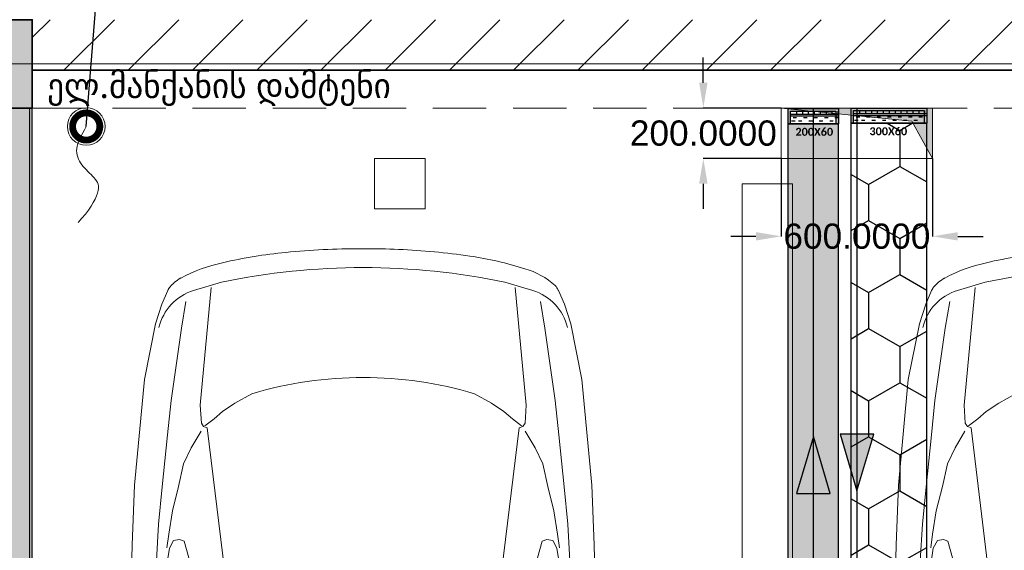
# Model space of a CAD drawing. Header units: inches. Extents: x -101229 to 34922, y -9538 to 27777.
# Tile 33 of 53: x -4106 to -204, y 9694 to 11797. Entities that reach past the tile are written whole.
import ezdxf
from ezdxf import colors
from ezdxf.entities.mleader import LeaderData, LeaderLine
from ezdxf.enums import TextEntityAlignment as Align
from ezdxf.math import Vec2, Vec3

# ---------------------------------------------------------------- set-up
doc = ezdxf.new("R2010")
doc.units = ezdxf.units.IN
doc.header["$MEASUREMENT"] = 0
doc.linetypes.add('Dot & Dashed', pattern=[670.277762, 317.5, -176.388889, 0, -176.388874])
doc.linetypes.add('Hidden', pattern=[317.5, 211.666667, -105.833333])
for name, color, linetype in [('- მაგისრრალური ხაზები', 7, 'Continuous'), ('- საკაბელო არხები', 5, 'Continuous'), ('- საშტეფცელო როზეტები', 7, 'Continuous'), ('A-WALL-H', 7, 'Continuous'), ('New_Structural - Bearing', 7, 'Continuous'), ('Structural - Bearing', 7, 'Continuous'), ('Structural - Grid', 7, 'Continuous')]:
    doc.layers.add(name, color=color, linetype=linetype)
for name, color, linetype, lineweight in [('2D Drafting - General_Pen_No__2', 8, 'Continuous', 15), ('New_2D Drafting - General_Pen_No__2', 8, 'Continuous', 15), ('New_Interior - Furniture _Pen_No__1', 7, 'Continuous', 13), ('Structural - Bearing_Pen_No__20', 1, 'Continuous', 0), ('Structural - Bearing_Pen_No__27', 7, 'Continuous', 35)]:
    doc.layers.add(name, color=color, linetype=linetype, lineweight=lineweight)
for name, color, linetype, lineweight, true_color in [('New_Structural - Bearing_Pen_No__5', 7, 'Continuous', 25, 0x40a5ff), ('New_Structural - Bearing_Pen_No__57', 7, 'Continuous', 25, 0xdcd214), ('Structural - Bearing_Pen_No__102', 7, 'Continuous', 13, 0xcccccc), ('Structural - Bearing_Pen_No__161', 7, 'Continuous', 13, 0x6a6a6a), ('Structural - Bearing_Pen_No__28', 7, 'Continuous', 35, 0xa80f02), ('Structural - Bearing_Pen_No__81', 7, 'Continuous', 20, 0x6a6a6a), ('Structural - Grid_Pen_No__81', 7, 'Continuous', 20, 0x6a6a6a)]:
    doc.layers.add(name, color=color, linetype=linetype, lineweight=lineweight, true_color=true_color)
doc.styles.add('CT', font='ARIALN.TTF', dxfattribs={"height": 200})
doc.styles.add('GENERATED_STYLE_3', font='txt')
doc.styles.get("Standard").update_dxf_attribs({"font": 'arial.ttf'})
doc.dimstyles.get("Standard").update_dxf_attribs({"dimtxt": 0.18, "dimasz": 0.18, "dimexe": 0.18, "dimexo": 0.0625, "dimgap": 0.09, "dimtad": 0, "dimtih": 1, "dimtoh": 1, "dimdec": 4, "dimzin": 0, "dimdsep": 46, "dimtxsty": 'Standard', "dimcen": 0.09, "dimadec": 0, "dimazin": 0, "dimtfac": 1, "dimtdec": 4, "dimtofl": 0, "dimtmove": 0, "dimatfit": 3, "dimfxl": 1, "dimtolj": 1, "dimtzin": 0, "dimarcsym": 0})

# ---------------------------------------------------------------- blocks, each defined once
blk = doc.blocks.new('Wall_2', base_point=(-46833.8, 32838))
at = {"layer": 'Structural - Bearing', "linetype": 'Continuous', "lineweight": 0, "true_color": 0x000000}
h = blk.add_hatch(dxfattribs=at)
h.set_pattern_fill('MASONRY_BLOCK', color=18, style=0, pattern_type=2)
h.set_pattern_definition([(45, (0, 0), (-127.2792, 127.2792), [])])
h.paths.add_polyline_path([(-34833.8, 32838), (-34833.8, 32638), (-29268.7, 32638), (-29183.8, 32838)])
at = {"layer": 'Structural - Bearing_Pen_No__27', "color": 7, "linetype": 'Continuous', "lineweight": 35, "flags": 128}
blk.add_lwpolyline([(-34833.8, 32638), (-29183.8, 32638)], dxfattribs=at)
blk = doc.blocks.new('Wall_48', base_point=(-34883.8, 26488))
at = {"layer": 'New_Structural - Bearing_Pen_No__57', "linetype": 'Continuous', "lineweight": 25, "true_color": 0xdcd214}
blk.add_hatch(color=52, dxfattribs=at).paths.add_polyline_path([(-34923.8, 26838), (-34843.8, 26838), (-34843.8, 32488), (-34923.8, 32488)])
at = {"layer": 'New_Structural - Bearing_Pen_No__5', "color": 161, "linetype": 'Continuous', "lineweight": 25, "true_color": 0x40a5ff}
for p, q in [((-34923.8, 32488), (-34923.8, 26838)), ((-34843.8, 26838), (-34843.8, 32488))]:
    blk.add_line(p, q, dxfattribs=at)
at = {"layer": 'New_Structural - Bearing_Pen_No__5', "color": 161, "linetype": 'Continuous', "lineweight": 25, "true_color": 0x40a5ff, "flags": 128}
for points in [[(-34933.8, 32488), (-34933.8, 26888)], [(-34833.8, 26838), (-34833.8, 32488)], [(-34933.8, 26878), (-34933.8, 26838)]]:
    blk.add_lwpolyline(points, dxfattribs=at)
blk = doc.blocks.new('Column_12', base_point=(-35008.8, 32663))
at = {"layer": 'Structural - Bearing_Pen_No__161', "linetype": 'Continuous', "lineweight": 0, "true_color": 0x6a6a6a}
blk.add_hatch(color=251, dxfattribs=at).paths.add_polyline_path([(-34833.8, 32488), (-34833.8, 32838), (-35183.8, 32838), (-35183.8, 32488)])
at = {"layer": 'Structural - Bearing_Pen_No__20', "color": 1, "linetype": 'Continuous', "lineweight": 0}
for p, q in [((-35008.8, 32743), (-35008.8, 32918)), ((-35088.8, 32663), (-35263.8, 32663)), ((-34928.8, 32663), (-34753.8, 32663)), ((-35008.8, 32583), (-35008.8, 32408))]:
    blk.add_line(p, q, dxfattribs=at)
blk.add_point((-35008.8, 32663), dxfattribs=at)
at = {"layer": 'Structural - Bearing_Pen_No__28', "color": 14, "linetype": 'Continuous', "lineweight": 35, "true_color": 0xa80f02, "flags": 128}
blk.add_lwpolyline([(-34833.8, 32488), (-34833.8, 32838), (-35183.8, 32838), (-35183.8, 32488)], close=True, dxfattribs=at)
blk = doc.blocks.new('Standard grid marker')
at = {"layer": 'Structural - Grid_Pen_No__81', "color": 251, "linetype": 'Continuous', "lineweight": 20, "true_color": 0x6a6a6a}
blk.add_line((1000, 0), (51328.1, 0), dxfattribs=at)
at = {"layer": 'Structural - Grid_Pen_No__81', "color": 251, "lineweight": 20, "true_color": 0x6a6a6a, "style": 'GENERATED_STYLE_3'}
for tag, p in [('AC_MarkerText_1_0', (-100, -144)), ('AC_MarkerText_1_1', (52428.1, -144))]:
    blk.add_attdef(tag, text='', height=100, rotation=180, dxfattribs=at).set_placement(p, align=Align.TOP_CENTER)
blk = doc.blocks.new('Parking Place_3')
at = {"layer": 'New_Interior - Furniture _Pen_No__1', "color": 7, "linetype": 'Continuous', "lineweight": 13, "flags": 128}
for points in [[(1356.25, 4900), (1556.25, 4900), (1556.25, 5100), (1356.25, 5100)], [(2812.5, 0), (3012.5, 0), (3012.5, 5000), (2812.5, 5000)]]:
    blk.add_lwpolyline(points, close=True, dxfattribs=at)
blk = doc.blocks.new('Car Symbol 27')
at = {"layer": 'New_Interior - Furniture _Pen_No__1', "color": 7, "linetype": 'Continuous', "lineweight": 13}
for p, q in [((-1983.9, 1016.7), (-2004, 1016.7)), ((-2004, 1016.7), (-1988.6, 830.1)), ((-1964.9, 1014.4), (-1983.9, 1016.7)), ((-1944.8, 1004.3), (-1964.9, 1014.4)), ((-1919.1, 979.7), (-1944.8, 1004.3)), ((-1861.1, 895.8), (-1919.1, 979.7)), ((-3842.3, 905.7), (-4261.3, 866.7)), ((-3606.5, 915.3), (-3842.3, 905.7)), ((-3450, 918.4), (-3606.5, 915.3)), ((-2966.2, 916.5), (-3450, 918.4)), ((-2876.8, 920.8), (-2966.2, 916.5)), ((-2962.8, 904.3), (-2965.1, 886.4)), ((-2954.6, 917.1), (-2962.8, 904.3)), ((-2695.9, 920.8), (-2876.8, 920.8)), ((-2685.9, 914), (-2695.9, 920.8)), ((-1998.6, 917.2), (-2684.7, 914.1)), ((-2392, 914.8), (-2530.4, 914.8)), ((-1452.9, 917.2), (-1876.8, 917.1)), ((-1700.3, 867.6), (-1689.1, 897.8)), ((-1689.1, 897.8), (-1685.5, 917.1)), ((-1158.3, 913.1), (-1452.9, 917.2)), ((-4261.3, 866.7), (-4482.6, 822.9)), ((-2965.1, 886.4), (-2960.7, 860.7)), ((-2960.7, 860.7), (-2951.8, 839.5)), ((-1835.5, 843.2), (-1861.1, 895.8)), ((-1710.4, 846.4), (-1700.3, 867.6)), ((-4482.6, 822.9), (-4559.4, 797.3)), ((-3376.4, 827.9), (-3542.9, 819.2)), ((-3232.2, 831), (-3376.4, 827.9)), ((-3232.2, 831), (-2953.9, 842)), ((-2857.9, 843.8), (-2953.9, 842)), ((-2951.8, 839.5), (-2946.2, 819.4)), ((-2855.6, 820.2), (-2946.2, 819.4)), ((-2721.6, 843.6), (-2857.9, 843.8)), ((-2725.4, 821.1), (-2855.6, 820.2)), ((-2503.2, 817.7), (-2725.4, 821.1)), ((-2518.2, 846.6), (-2721.6, 843.6)), ((-2338.3, 846.3), (-2518.2, 846.6)), ((-2146.2, 848.2), (-2338.3, 846.3)), ((-1984.1, 850.2), (-2146.2, 848.2)), ((-1988.6, 830.1), (-1942.8, 821.1)), ((-1942.8, 821.1), (-1863.5, 809.8)), ((-1940.6, 820), (-1940.7, 790.9)), ((-1830, 826.5), (-1835.5, 843.2)), ((-1828.9, 806.4), (-1830, 826.5)), ((-1710.4, 846.4), (-1821, 848.8)), ((-1728.3, 817.4), (-1710.4, 846.4)), ((-4559.4, 797.3), (-4613.8, 774.1)), ((-3835.7, 796.2), (-4042.4, 775.3)), ((-3688.1, 810.5), (-3835.7, 796.2)), ((-3542.9, 819.2), (-3688.1, 810.5)), ((-3340.7, 798.8), (-3528.4, 777.9)), ((-3298.8, 802), (-3340.7, 798.8)), ((-3179.4, 807.8), (-3298.8, 802)), ((-3044.7, 815.7), (-3179.4, 807.8)), ((-2946.2, 819.4), (-3044.7, 815.7)), ((-2946.2, 819.4), (-3028.5, 593.2)), ((-2272.6, 811.5), (-2503.2, 817.7)), ((-2272.8, 623.8), (-1744, 800.6)), ((-2074.4, 801.2), (-2272.6, 811.5)), ((-1940.7, 790.9), (-2074.4, 801.2)), ((-1940.7, 790.9), (-1968.7, 741.8)), ((-1821, 782), (-1940.7, 790.9)), ((-1863.5, 809.8), (-1838.9, 810.8)), ((-1744, 800.6), (-1728.3, 817.4)), ((-1643.5, 767), (-1599.9, 784.8)), ((-1599.9, 784.8), (-1570.8, 798.1)), ((-1570.8, 798.1), (-1546.2, 800.3)), ((-1546.2, 800.3), (-1393.1, 802.3)), ((-1393.1, 802.3), (-1150.7, 794.1)), ((-1150.7, 794.1), (-888.1, 780.2)), ((-264.4, 779.9), (-366.4, 808.7)), ((-309.9, 792.7), (-273.7, 720)), ((-4178.7, 761), (-4464.9, 720.2)), ((-4042.4, 775.3), (-4178.7, 761)), ((-3740.8, 755.9), (-3836.9, 731.4)), ((-3649.1, 770.2), (-3740.8, 755.9)), ((-3594.3, 778), (-3649.1, 770.2)), ((-3623.4, 751.2), (-3627.8, 727.5)), ((-3593.2, 767.9), (-3623.4, 751.2)), ((-3528.4, 777.9), (-3593.2, 767.9)), ((-1665.9, 750.2), (-2265.1, 566.8)), ((-1631.2, 730.1), (-1665.9, 750.2)), ((-888.1, 780.2), (-734, 771.1)), ((-734, 771.1), (-558.6, 755.1)), ((-558.6, 755.1), (-356.4, 731.3)), ((-4464.9, 720.2), (-4571, 702.5)), ((-3927.4, 711.5), (-3991.2, 681.4)), ((-3836.9, 731.4), (-3927.4, 711.5)), ((-3627.8, 727.5), (-3621.3, 709.9)), ((-3621.3, 709.9), (-3352.1, 634.5)), ((-1593.7, 694.3), (-1631.2, 730.1)), ((-352.2, 699.1), (-558.9, 718)), ((-356.4, 731.3), (-275.9, 717.8)), ((-273.7, 720), (-247, 666.3)), ((-4647.2, 561.8), (-4614.1, 671.9)), ((-3991.2, 681.4), (-4057.1, 642.4)), ((-1548.7, 631.6), (-1593.7, 694.3)), ((-527.7, 412.9), (-590.8, 681.2)), ((-326.2, 678.2), (-276.9, 520.2)), ((-247, 666.3), (-219.2, 588.1)), ((-170.9, 688.4), (-107, 510.6)), ((-4159.9, 645.9), (-4625.9, 602)), ((-4088.4, 641.3), (-4159.9, 645.9)), ((-4077.3, 627.9), (-4105.3, 591.1)), ((-4075, 632.4), (-4088.4, 641.3)), ((-4070.6, 617.8), (-4075, 632.4)), ((-3352.1, 634.5), (-3247.1, 612)), ((-1519.8, 566.7), (-1548.7, 631.6)), ((-4105.3, 591.1), (-4134.4, 557.6)), ((-3398.1, 536.3), (-4070.6, 617.8)), ((-3247.1, 612), (-3122, 598.4)), ((-3122, 598.4), (-2990.8, 591.1)), ((-2990.8, 591.1), (-2812.5, 587.9)), ((-2812.5, 587.9), (-2677.3, 589.9)), ((-2677.3, 589.9), (-2533.2, 596.3)), ((-2533.2, 596.3), (-2404.7, 606.2)), ((-2404.7, 606.2), (-2324.2, 615)), ((-2324.2, 615), (-2272.8, 623.8)), ((-219.2, 588.1), (-200.3, 525.5)), ((-4134.4, 557.6), (-4168, 508.5)), ((-2445.7, 548.9), (-2714.5, 530.5)), ((-2265, 566.8), (-2445.7, 548.9)), ((-1496.4, 493), (-1519.8, 566.7)), ((-4168, 508.5), (-4205, 441.5)), ((-3328.4, 532.4), (-3398.1, 536.3)), ((-3178.7, 527.2), (-3328.4, 532.4)), ((-2919.6, 526), (-3178.7, 527.2)), ((-2714.5, 530.5), (-2919.6, 526)), ((-244, 373.6), (-276.9, 520.2)), ((-200.3, 525.5), (-181.4, 452.8)), ((-107, 510.6), (-80.3, 418)), ((-1478.7, 395.7), (-1496.4, 493)), ((-181.4, 452.8), (-170.3, 395.8)), ((-1426.2, 414.6), (-1463, 412.5)), ((-1374.8, 412.3), (-1426.2, 414.6)), ((-170.3, 395.8), (-146, 240.5)), ((-46.5, 267.1), (-80.3, 418)), ((-1440.4, 380.1), (-1463, 380.1)), ((-1386.8, 378.5), (-1440.4, 380.1)), ((-1360, 376.2), (-1386.8, 378.5)), ((-278.6, 337.5), (-487.9, 375.2)), ((-146, 240.5), (-131.5, 206.9)), ((-89.5, 222.8), (-146, 240.5)), ((-46.5, 267.1), (-35, 221.2)), ((-133.7, 204.7), (-77.9, 191.2)), ((-131.5, 206.9), (-124.9, 156.6)), ((-23.1, 195.6), (-89.5, 222.8)), ((-18.7, 194.4), (-35, 221.2)), ((-124.9, 156.6), (-118.3, 110.8)), ((-77.9, 191.2), (-36.6, 180)), ((-36.6, 180), (-18.7, 169.9)), ((-118.3, 110.8), (-115, 57.2)), ((-115, 57.2), (-112.5, 0)), ((-115, -57.2), (-112.5, 0)), ((-118.3, -110.8), (-115, -57.2)), ((-124.9, -156.6), (-118.3, -110.8)), ((-133.7, -204.7), (-77.9, -191.2)), ((-131.5, -206.9), (-124.9, -156.6)), ((-77.9, -191.2), (-36.6, -180)), ((-36.6, -180), (-18.7, -169.9)), ((-18.7, -194.4), (-35, -221.2)), ((-146, -240.5), (-131.5, -206.9)), ((-89.5, -222.8), (-146, -240.5)), ((-23.1, -195.6), (-89.5, -222.8)), ((-46.5, -267.1), (-35, -221.2)), ((-170.3, -395.8), (-146, -240.5)), ((-46.5, -267.1), (-80.3, -418)), ((-278.6, -337.5), (-487.9, -375.2)), ((-1440.4, -380.1), (-1463, -380.1)), ((-1386.8, -378.5), (-1440.4, -380.1)), ((-1360, -376.2), (-1386.8, -378.5)), ((-244, -373.6), (-276.9, -520.2)), ((-1478.7, -395.7), (-1496.4, -493)), ((-1426.2, -414.6), (-1463, -412.5)), ((-1374.8, -412.3), (-1426.2, -414.6)), ((-527.7, -412.9), (-590.8, -681.2)), ((-181.4, -452.8), (-170.3, -395.8)), ((-107, -510.6), (-80.3, -418)), ((-4168, -508.5), (-4205, -441.5)), ((-200.3, -525.5), (-181.4, -452.8)), ((-1496.4, -493), (-1519.8, -566.7)), ((-4134.4, -557.6), (-4168, -508.5)), ((-3398.1, -536.3), (-4070.6, -617.8)), ((-3328.4, -532.4), (-3398.1, -536.3)), ((-3178.7, -527.2), (-3328.4, -532.4)), ((-2919.6, -526), (-3178.7, -527.2)), ((-2714.5, -530.5), (-2919.6, -526)), ((-2445.7, -548.9), (-2714.5, -530.5)), ((-326.2, -678.2), (-276.9, -520.2)), ((-219.2, -588.1), (-200.3, -525.5)), ((-170.9, -688.4), (-107, -510.6)), ((-4647.2, -561.8), (-4614.1, -671.9)), ((-4105.3, -591.1), (-4134.4, -557.6)), ((-2265, -566.8), (-2445.7, -548.9)), ((-1665.9, -750.2), (-2265.1, -566.8)), ((-1519.8, -566.7), (-1548.7, -631.6)), ((-4159.9, -645.9), (-4625.9, -602)), ((-4077.3, -627.9), (-4105.3, -591.1)), ((-4070.6, -617.8), (-4075, -632.4)), ((-3352.1, -634.5), (-3247.1, -612)), ((-3247.1, -612), (-3122, -598.4)), ((-3122, -598.4), (-2990.8, -591.1)), ((-2946.2, -819.4), (-3028.5, -593.2)), ((-2990.8, -591.1), (-2812.5, -587.9)), ((-2812.5, -587.9), (-2677.3, -589.9)), ((-2677.3, -589.9), (-2533.2, -596.3)), ((-2533.2, -596.3), (-2404.7, -606.2)), ((-2404.7, -606.2), (-2324.2, -615)), ((-2324.2, -615), (-2272.8, -623.8)), ((-2272.8, -623.8), (-1744, -800.6)), ((-247, -666.3), (-219.2, -588.1)), ((-4088.4, -641.3), (-4159.9, -645.9)), ((-4075, -632.4), (-4088.4, -641.3)), ((-3991.2, -681.4), (-4057.1, -642.4)), ((-3621.3, -709.9), (-3352.1, -634.5)), ((-1548.7, -631.6), (-1593.7, -694.3)), ((-3927.4, -711.5), (-3991.2, -681.4)), ((-1593.7, -694.3), (-1631.2, -730.1)), ((-352.2, -699.1), (-558.9, -718)), ((-273.7, -720), (-247, -666.3)), ((-4464.9, -720.2), (-4571, -702.5)), ((-4178.7, -761), (-4464.9, -720.2)), ((-3836.9, -731.4), (-3927.4, -711.5)), ((-3740.8, -755.9), (-3836.9, -731.4)), ((-3627.8, -727.5), (-3621.3, -709.9)), ((-3623.4, -751.2), (-3627.8, -727.5)), ((-1631.2, -730.1), (-1665.9, -750.2)), ((-558.6, -755.1), (-356.4, -731.3)), ((-356.4, -731.3), (-275.9, -717.8)), ((-309.9, -792.7), (-273.7, -720)), ((-4559.4, -797.3), (-4613.8, -774.1)), ((-4042.4, -775.3), (-4178.7, -761)), ((-3835.7, -796.2), (-4042.4, -775.3)), ((-3649.1, -770.2), (-3740.8, -755.9)), ((-3594.3, -778), (-3649.1, -770.2)), ((-3593.2, -767.9), (-3623.4, -751.2)), ((-3528.4, -777.9), (-3593.2, -767.9)), ((-3340.7, -798.8), (-3528.4, -777.9)), ((-1940.7, -790.9), (-1968.7, -741.8)), ((-1643.5, -767), (-1599.9, -784.8)), ((-1150.7, -794.1), (-888.1, -780.2)), ((-888.1, -780.2), (-734, -771.1)), ((-734, -771.1), (-558.6, -755.1)), ((-264.4, -779.9), (-366.4, -808.7)), ((-4482.6, -822.9), (-4559.4, -797.3)), ((-3688.1, -810.5), (-3835.7, -796.2)), ((-3542.9, -819.2), (-3688.1, -810.5)), ((-3376.4, -827.9), (-3542.9, -819.2)), ((-3298.8, -802), (-3340.7, -798.8)), ((-3179.4, -807.8), (-3298.8, -802)), ((-3044.7, -815.7), (-3179.4, -807.8)), ((-2946.2, -819.4), (-3044.7, -815.7)), ((-2953.9, -841), (-2946.2, -819.4)), ((-2855.6, -820.2), (-2946.2, -819.4)), ((-2503.2, -817.7), (-2725.4, -821.1)), ((-2272.6, -811.5), (-2503.2, -817.7)), ((-2074.4, -801.2), (-2272.6, -811.5)), ((-1940.7, -790.9), (-2074.4, -801.2)), ((-1942.8, -821.1), (-1863.5, -809.8)), ((-1821, -782), (-1940.7, -790.9)), ((-1940.6, -820), (-1940.7, -790.9)), ((-1863.5, -809.8), (-1838.9, -810.8)), ((-1828.9, -806.4), (-1830, -826.5)), ((-1744, -800.6), (-1728.3, -817.4)), ((-1728.3, -817.4), (-1710.4, -846.4)), ((-1599.9, -784.8), (-1570.8, -798.1)), ((-1570.8, -798.1), (-1546.2, -800.3)), ((-1546.2, -800.3), (-1393.1, -802.3)), ((-1393.1, -802.3), (-1150.7, -794.1)), ((-4261.3, -866.7), (-4482.6, -822.9)), ((-3232.2, -831), (-3376.4, -827.9)), ((-3232.2, -831), (-2953.9, -842)), ((-2960.7, -860.7), (-2953.9, -841)), ((-2857.9, -843.8), (-2953.9, -842)), ((-2721.6, -843.6), (-2857.9, -843.8)), ((-2725.4, -821.1), (-2855.6, -820.2)), ((-2518.2, -846.6), (-2721.6, -843.6)), ((-2338.3, -846.3), (-2518.2, -846.6)), ((-2146.2, -848.2), (-2338.3, -846.3)), ((-1984.1, -850.2), (-2146.2, -848.2)), ((-2004, -1016.7), (-1988.6, -830.1)), ((-1988.6, -830.1), (-1942.8, -821.1)), ((-1835.5, -843.2), (-1861.1, -895.8)), ((-1830, -826.5), (-1835.5, -843.2)), ((-1710.4, -846.4), (-1821, -848.8)), ((-1710.4, -846.4), (-1700.3, -867.6)), ((-3842.3, -905.7), (-4261.3, -866.7)), ((-2965.1, -886.4), (-2960.7, -860.7)), ((-2962.8, -904.3), (-2965.1, -886.4)), ((-1861.1, -895.8), (-1919.1, -979.7)), ((-1700.3, -867.6), (-1689.1, -897.8)), ((-3606.5, -915.3), (-3842.3, -905.7)), ((-3450, -918.4), (-3606.5, -915.3)), ((-2966.2, -916.5), (-3450, -918.4)), ((-2876.8, -920.8), (-2966.2, -916.5)), ((-2954.6, -917.1), (-2962.8, -904.3)), ((-2695.9, -920.8), (-2876.8, -920.8)), ((-2685.9, -914), (-2695.9, -920.8)), ((-1998.6, -917.2), (-2684.7, -914.1)), ((-1452.9, -917.2), (-1876.8, -917.1)), ((-1689.1, -897.8), (-1685.5, -917.1)), ((-1158.3, -913.1), (-1452.9, -917.2)), ((-1964.9, -1014.4), (-1983.9, -1016.7)), ((-1944.8, -1004.3), (-1964.9, -1014.4)), ((-1919.1, -979.7), (-1944.8, -1004.3)), ((-1983.9, -1016.7), (-2004, -1016.7))]:
    blk.add_line(p, q, dxfattribs=at)
blk.add_circle((-57.9, 0), 39.1, dxfattribs=at)
for centre, radius, start, end in [((-1180, -2307.9), 3221, 75.3692, 89.6147), ((-4422.6, 614.3), 200, 102.9981, 163.2615), ((-4414.7, 561.8), 296, 137.753, 164.573), ((-4582.5, 705.3), 75.7, 116.2564, 132.7691), ((-4592, 723), 55.5, 112.9917, 115.5464), ((-1643.5, 634.9), 132, 62.6713, 90), ((-1726.3, 499.8), 290.3, 28.3495, 60.3799), ((-312.1, 637.7), 150, 19.7555, 71.4709), ((-561.6, 688.1), 30, 84.7809, 193.2364), ((-354.9, 669.2), 30, 17.3318, 84.7818), ((-3475.6, 243.3), 1287.3, 162.0281, 171.9884), ((-2192.2, 222.3), 832.4, 14.172, 29.9366), ((-1944.4, 0), 2760.6, 168.2577, 191.7424), ((-4369.4, 3.8), 2178.3, 344.8283, 15.1045), ((-1824.2, 0), 1662.8, 160.9767, 198.8163), ((-2728.8, 0), 1540.8, 163.3477, 196.6523), ((-2142.2, 34.3), 2636.9, 171.5296, 177.6904), ((-5076.2, 0), 3619.2, 353.7227, 6.2772), ((-2877.3, 33.6), 1542.9, 4.3137, 14.7384), ((-2771.5, -14053.9), 14533.5, 79.59238, 84.48533), ((-479.1, 424.4), 50, 193.2368, 259.7927), ((-2753.7, -14059.8), 14503.1, 79.59238, 84.48533), ((-273.3, 367), 30, 259.7918, 12.6561), ((-1021.6, 0), 1021.6, 349.0272, 10.9729), ((-1532.9, 0), 3247.1, 177.5196, 180.0008), ((-3210.7, 0), 1877.9, 355.4299, 4.5699), ((-1505.4, 0), 3274.6, 180, 180.1671), ((-1731, -5.1), 3049, 180.0843, 185.6746), ((-2877.3, -33.6), 1542.9, 345.2615, 355.6862), ((-2753.7, 14059.8), 14503.1, 275.51468, 280.40763), ((-2771.5, 14053.9), 14533.5, 275.51468, 280.40763), ((-2887.2, -128.9), 1886.2, 185.4031, 193.1131), ((-273.3, -367), 30, 347.3444, 100.2081), ((-479.1, -424.4), 50, 100.2074, 166.7634), ((-2192.2, -222.3), 832.4, 330.063, 345.8279), ((-4110.2, -426.5), 627.7, 191.9919, 208.1327), ((-1726.3, -499.8), 290.3, 299.6194, 331.6502), ((-4422.6, -614.3), 200, 196.7385, 257.0019), ((-561.6, -688.1), 30, 166.764, 275.2191), ((-354.9, -669.2), 30, 275.2182, 342.6682), ((-312.1, -637.7), 150, 288.5291, 340.2445), ((-4489.4, -620.3), 202.1, 210.3469, 218.9129), ((-4557.5, -675.7), 114.3, 218.7476, 231.2781), ((-4587, -712.5), 67.2, 231.2736, 246.5356), ((-1643.5, -634.9), 132, 269.9996, 297.3277), ((-1180, 2307.9), 3221, 270.3853, 284.6308)]:
    blk.add_arc(centre, radius, start, end, dxfattribs=at)
blk = doc.blocks.new('Beam_7', base_point=(-35008.8, 14663))
at = {"layer": 'Structural - Bearing_Pen_No__102', "color": 254, "linetype": 'Hidden', "lineweight": 13, "true_color": 0xcccccc}
blk.add_line((-34833.8, 26838), (-34833.8, 32488), dxfattribs=at)
blk = doc.blocks.new('Beam_13', base_point=(-47008.8, 32663))
at = {"layer": 'Structural - Bearing_Pen_No__102', "color": 254, "linetype": 'Hidden', "lineweight": 13, "true_color": 0xcccccc}
blk.add_line((-34833.8, 32488), (-29183.8, 32488), dxfattribs=at)
at = {"layer": 'Structural - Bearing_Pen_No__81', "color": 251, "linetype": 'Dot & Dashed', "lineweight": 20, "true_color": 0x6a6a6a}
blk.add_line((-47008.8, 32663), (991.2, 32663), dxfattribs=at)
blk = doc.blocks.new('pirdapiti miyvanis werttili')
at = {"layer": '- საშტეფცელო როზეტები', "color": 5, "lineweight": 0}
blk.add_circle((0, 0), 74.6, dxfattribs=at)
blk.add_open_spline([(0, 0), (-20.2, -34.9), (-49.1, -90.2), (-22.6, -153.9), (36.4, -203.3), (62.8, -250.1), (10.3, -335.9), (-32.2, -380)], degree=3, dxfattribs=at)
blk = doc.blocks.new('_DotSmall')
at = {"color": 0, "linetype": 'ByBlock', "const_width": 0.5}
blk.add_lwpolyline([(-0.0625, 0, 1), (0.0625, 0, 1)], format="xyb", close=True, dxfattribs=at)
blk = doc.blocks.new('*U872')
at = {"ltscale": 500}
h = blk.add_hatch(dxfattribs=at)
h.set_pattern_fill('HONEY', color=0, scale=15, style=0)
h.set_pattern_definition([(0, (-2e-12, -2e-08), (71.4375, 41.24446), [47.625, -95.25]), (120, (-2e-12, -2e-08), (-71.4375, 41.24446), [47.625, -95.25]), (60, (-2e-12, -2e-08), (2e-07, 82.4889), [-95.25, 47.625])])
h.paths.add_polyline_path([(2430.1, -50), (2430.1, 50), (-630.3, 50), (-630.3, -50)])
for p, q in [((2430.1, 50), (-630.3, 50)), ((-630.3, -50), (-630.3, 50)), ((2430.1, -50), (-630.3, -50))]:
    blk.add_line(p, q)
blk = doc.blocks.new('*D868')
at = {"layer": '- საკაბელო არხები', "color": 0, "lineweight": -2, "transparency": 16777216}
for p, q in [((-1088.7, 11247.2), (-1088.7, 10938.6)), ((-488.7, 11247.2), (-488.7, 10938.6)), ((-1188.7, 10938.7), (-1288.7, 10938.7)), ((-388.7, 10938.7), (-288.7, 10938.7))]:
    blk.add_line(p, q, dxfattribs=at)
at = {"layer": '- საკაბელო არხები', "color": 0, "transparency": 16777216}
for points in [[(-1188.7, 10955.4), (-1188.7, 10922.1), (-1088.7, 10938.7)], [(-388.7, 10955.4), (-388.7, 10922.1), (-488.7, 10938.7)]]:
    blk.add_solid(points, dxfattribs=at)
at = {"layer": 'Defpoints', "color": 0, "transparency": 16777216}
for p in [(-1088.7, 11247.3), (-488.7, 11247.3), (-488.7, 10938.7)]:
    blk.add_point(p, dxfattribs=at)
at = {"layer": '- საკაბელო არხები', "color": 0, "transparency": 16777216, "insert": (-788.7, 10938.7), "char_height": 100, "attachment_point": 5}
blk.add_mtext('\\A1;600.0000', dxfattribs=at)
blk = doc.blocks.new('*D867')
at = {"layer": '- საკაბელო არხები', "color": 0, "lineweight": -2, "transparency": 16777216}
for p, q in [((-1397.2, 11547.3), (-1397.2, 11647.3)), ((-1088.7, 11447.3), (-1397.4, 11447.3)), ((-1088.7, 11247.3), (-1397.4, 11247.3)), ((-1397.2, 11147.3), (-1397.2, 11047.3))]:
    blk.add_line(p, q, dxfattribs=at)
at = {"layer": '- საკაბელო არხები', "color": 0, "transparency": 16777216}
for points in [[(-1413.9, 11547.3), (-1380.5, 11547.3), (-1397.2, 11447.3)], [(-1413.9, 11147.3), (-1380.5, 11147.3), (-1397.2, 11247.3)]]:
    blk.add_solid(points, dxfattribs=at)
at = {"layer": 'Defpoints', "color": 0, "transparency": 16777216}
for p in [(-1088.7, 11447.3), (-1397.2, 11247.3), (-1088.7, 11247.3)]:
    blk.add_point(p, dxfattribs=at)
at = {"layer": '- საკაბელო არხები', "color": 0, "transparency": 16777216, "insert": (-1397.2, 11347.3), "char_height": 100, "attachment_point": 5}
blk.add_mtext('\\A1;200.0000', dxfattribs=at)
blk = doc.blocks.new('200X60 CABLE TRAY')
at = {"layer": '- საკაბელო არხები'}
h = blk.add_hatch(color=5, dxfattribs=at)
h.dxf.hatch_style = 1
h.paths.add_polyline_path([(-100, 0), (-100, -60), (-90, -60), (-90, -10), (90, -10), (90, -60), (100, -60), (100, 0)])
at = {"layer": '- საკაბელო არხები', "color": 0}
blk.add_lwpolyline([(-100, 0), (100, 0), (100, -60), (-100, -60)], close=True, dxfattribs=at)
blk.add_lwpolyline([(-90, -60), (-90, -10), (90, -10), (90, -60)], dxfattribs=at)
at = {"layer": '- საკაბელო არხები'}
for points in [[(-90, -22.1), (100, -22.1)], [(-90, -29.1), (100, -29.1)], [(-80.1, -35.1), (-66.1, -35.1)], [(-66.6, -10), (-66.6, -22.1)], [(-43.1, -10), (-43.1, -22.1)], [(-38.6, -35.1), (-24.6, -35.1)], [(-19.7, -10), (-19.7, -22.1)], [(2.9, -35.1), (16.9, -35.1)], [(3.8, -10), (3.8, -22.1)], [(27.2, -10), (27.2, -22.1)], [(44.4, -35.1), (58.4, -35.1)], [(50.7, -10), (50.7, -22.1)], [(74.1, -10), (74.1, -22.1)], [(85.9, -35.1), (99.9, -35.1)], [(97.6, -10), (97.6, -22.1)], [(-100, -60), (100, -60)], [(-86.1, -48.1), (-72.1, -48.1)], [(-59.1, -48.1), (-45.1, -48.1)], [(-17.6, -48.1), (-3.6, -48.1)], [(23.9, -48.1), (37.9, -48.1)], [(65.4, -48.1), (79.4, -48.1)]]:
    blk.add_lwpolyline(points, dxfattribs=at)
blk = doc.blocks.new('300X60 CABL TRAY')
at = {"layer": '- საკაბელო არხები'}
h = blk.add_hatch(color=5, dxfattribs=at)
h.dxf.hatch_style = 1
h.paths.add_polyline_path([(-150, 0), (-150, -60), (-140, -60), (-140, -10), (140, -10), (140, -60), (150, -60), (150, 0)])
at = {"layer": '- საკაბელო არხები', "color": 0}
blk.add_lwpolyline([(-150, 0), (150, 0), (150, -60), (-150, -60)], close=True, dxfattribs=at)
blk.add_lwpolyline([(-140, -60), (-140, -10), (140, -10), (140, -60)], dxfattribs=at)
at = {"layer": '- საკაბელო არხები'}
for points in [[(-140, -22.1), (150, -22.1)], [(-140, -29.1), (150, -29.1)], [(-130.1, -35.1), (-116.1, -35.1)], [(-116.6, -10), (-116.6, -22.1)], [(-93.1, -10), (-93.1, -22.1)], [(-88.6, -35.1), (-74.6, -35.1)], [(-69.7, -10), (-69.7, -22.1)], [(-47.1, -35.1), (-33.1, -35.1)], [(-46.2, -10), (-46.2, -22.1)], [(-22.8, -10), (-22.8, -22.1)], [(-5.6, -35.1), (8.4, -35.1)], [(0.7, -10), (0.7, -22.1)], [(24.1, -10), (24.1, -22.1)], [(35.9, -35.1), (49.9, -35.1)], [(47.6, -10), (47.6, -22.1)], [(71, -10), (71, -22.1)], [(77.4, -35.1), (91.4, -35.1)], [(94.5, -10), (94.5, -22.1)], [(117.9, -10), (117.9, -22.1)], [(118.9, -35.1), (132.9, -35.1)], [(141.3, -10), (141.3, -22.1)], [(-150, -60), (150, -60)], [(-136.1, -48.1), (-122.1, -48.1)], [(-109.1, -48.1), (-95.1, -48.1)], [(-67.6, -48.1), (-53.6, -48.1)], [(-26.1, -48.1), (-12.1, -48.1)], [(15.4, -48.1), (29.4, -48.1)], [(56.9, -48.1), (70.9, -48.1)], [(98.4, -48.1), (112.4, -48.1)]]:
    blk.add_lwpolyline(points, dxfattribs=at)
blk = doc.blocks.new('*U871')
at = {"ltscale": 500}
h = blk.add_hatch(dxfattribs=at)
h.set_pattern_fill('MUDST', color=108, scale=4.35, style=0)
h.set_pattern_definition([(0, (-2e-12, -2e-08), (55.245, 27.6225), [27.6225, -27.6225, 0, -27.6225, 0, -27.6225])])
h.paths.add_polyline_path([(-630.3, 50), (-630.3, -50), (3763.8, -50), (3763.8, 50)])
for p, q in [((3763.8, 50), (-630.3, 50)), ((-630.3, -50), (-630.3, 50)), ((3763.8, -50), (-630.3, -50))]:
    blk.add_line(p, q)

msp = doc.modelspace()

# ---------------------------------------------------------------- hatches: boundary and pattern name
at = {"layer": '- მაგისრრალური ხაზები'}
h = msp.add_hatch(color=1, dxfattribs=at)
h.dxf.hatch_style = 1
h.paths.add_polyline_path([(-961.15311, 10145.41348), (-1027.8439, 9919.99794), (-894.46233, 9919.99794)])
h = msp.add_hatch(color=1, dxfattribs=at)
h.dxf.hatch_style = 1
h.paths.add_polyline_path([(-788.65949, 9929.61333), (-721.9687, 10155.02887), (-855.35027, 10155.02887)])
at = {"layer": 'A-WALL-H'}
h = msp.add_hatch(color=1, dxfattribs=at)
h.dxf.hatch_style = 1
h.paths.add_polyline_path([(-488.65949, 11247.28394), (-488.65949, 11447.28394), (-1088.65949, 11447.28394), (-570.65949, 11394.65355)])

# ---------------------------------------------------------------- linework, layer by layer
at = {"layer": '- მაგისრრალური ხაზები', "color": 1}
for points in [[(-15030.06954, -5952.71606), (-15030.06954, -5622.43618), (-12819.83869, -5622.43618), (-12819.83869, 2787.50279), (-961.15311, 2787.50279), (-961.15311, 11447.28394)], [(-788.65949, 11447.28394), (-788.65949, 2582.38584), (-11243.12941, 2582.38584), (-11243.12941, 1191.73756)]]:
    msp.add_lwpolyline(points, dxfattribs=at)
at = {"layer": '- მაგისრრალური ხაზები'}
for points in [[(-961.15311, 10145.41348), (-1027.8439, 9919.99794), (-894.46233, 9919.99794), (-961.15311, 10145.41348)], [(-788.65949, 9929.61333), (-721.9687, 10155.02887), (-855.35027, 10155.02887), (-788.65949, 9929.61333)]]:
    msp.add_lwpolyline(points, dxfattribs=at)
at = {"layer": '2D Drafting - General_Pen_No__2', "color": 0}
msp.add_lwpolyline([(-1088.65949, 11247.28394), (-1088.65949, 11447.28394), (-488.65949, 11447.28394), (-488.65949, 11247.28394)], close=True, dxfattribs=at)
msp.add_lwpolyline([(-1088.65949, 11447.28394), (-570.65949, 11394.65355), (-488.65949, 11247.28394)], dxfattribs=at)
at = {"layer": 'New_2D Drafting - General_Pen_No__2', "color": 8, "linetype": 'Continuous', "lineweight": 15, "flags": 128}
msp.add_lwpolyline([(31743.71602, -6352.71606), (31743.71602, 17997.28394), (4444.69471, 17997.28394), (1811.01254, 11797.28394), (1811.01254, 11597.28394), (-4056.28398, 11597.28394), (-4056.28398, 5447.28396), (-10206.28398, 5447.27184), (-10195.74273, -6352.71606)], close=True, dxfattribs=at)

# ---------------------------------------------------------------- block references
at = {"layer": '- საკაბელო არხები'}
for name, p in [('200X60 CABLE TRAY', (-961.5, 11445.19945)), ('300X60 CABL TRAY', (-661.5, 11447.28394))]:
    msp.add_blockref(name, p, dxfattribs=at)
at = {"layer": '- საკაბელო არხები', "color": 5, "rotation": 269.9999999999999}
for name, p, xscale, yscale, zscale in [('*U871', (-961.5, 10124.62873), 2.000000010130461, 2.000000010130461, 2.000000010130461), ('*U872', (-661.5, 9496.42786), 3.000000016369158, 3.000000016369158, 3.000000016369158)]:
    msp.add_blockref(name, p, dxfattribs=dict(at, xscale=xscale, yscale=yscale, zscale=zscale))
at = {"layer": '- საშტეფცელო როზეტები'}
msp.add_blockref('pirdapiti miyvanis werttili', (-3842.62904, 11374), dxfattribs=at)
at = {"layer": 'New_Interior - Furniture _Pen_No__1', "color": 7, "linetype": 'Continuous', "lineweight": 13, "zscale": 1000}
msp.add_blockref('Parking Place_3', (-4056.28398, 6147.28394), dxfattribs=at)
at = {"layer": 'New_Interior - Furniture _Pen_No__1', "color": 7, "linetype": 'Continuous', "lineweight": 13, "zscale": 1000, "rotation": 270}
for p in [(-2745.14843, 6109.81018), (281.70888, 6109.81018)]:
    msp.add_blockref('Car Symbol 27', p, dxfattribs=at)
at = {"layer": 'New_Structural - Bearing', "color": 7, "lineweight": 35}
msp.add_blockref('Wall_48', (-4106.28398, 5447.28394), dxfattribs=at)
at = {"layer": 'Structural - Bearing', "color": 14, "lineweight": 35, "true_color": 0xa80f02}
msp.add_blockref('Column_12', (-4231.28398, 11622.28394), dxfattribs=at)
at = {"layer": 'Structural - Bearing', "color": 254, "lineweight": 13, "true_color": 0xcccccc}
for name, p in [('Beam_13', (-16231.28398, 11622.28394)), ('Beam_7', (-4231.28398, -6377.71606))]:
    msp.add_blockref(name, p, dxfattribs=at)
at = {"layer": 'Structural - Bearing', "color": 7, "lineweight": 35}
msp.add_blockref('Wall_2', (-16056.28398, 11797.28394), dxfattribs=at)
at = {"layer": 'Structural - Grid', "color": 8, "linetype": 'Continuous', "lineweight": 15, "zscale": 1000, "rotation": 180}
msp.add_blockref('Standard grid marker', (34721.7883, 11622.28394), dxfattribs=at)

# ---------------------------------------------------------------- texts
at = {"layer": '- საკაბელო არხები', "color": 5, "char_height": 31.420966, "width": 553.8468942, "attachment_point": 2, "style": 'CT'}
for s, insert in [('{\\fCalibri|b1|i0|c0|p34;200X60}', (-957.4795, 11368.64383)), ('{\\fCalibri|b1|i0|c0|p34;300X60}', (-664.19888, 11370.72832))]:
    msp.add_mtext(s, dxfattribs=dict(at, insert=insert))
at = {"layer": '- საშტეფცელო როზეტები', "color": 1, "insert": (-3997.5, 11587.17554), "char_height": 100, "attachment_point": 1}
msp.add_mtext_dynamic_manual_height_columns('{\\fSylfaen|b0|i0|c0|p18;ელ.მანქანის დამტენი}', width=1760, gutter_width=1, heights=[0], dxfattribs=at)

# ---------------------------------------------------------------- dimensions: what is measured, and where the dimension line sits
at = {"layer": '- საკაბელო არხები', "color": 1}
dim = msp.add_linear_dim(base=(-1397.19809, 11247.28394), p1=(-1088.65949, 11447.28394), p2=(-1088.65949, 11247.28394), angle=270, dimstyle='Standard', override={"dimtxt": 100, "dimasz": 100}, dxfattribs=at)
dim.commit()
dim.dimension.update_dxf_attribs({"geometry": '*D867', "text_midpoint": (-1397.19809, 11347.28394)})
dim = msp.add_linear_dim(base=(-488.65949, 10938.74534), p1=(-1088.65949, 11247.28394), p2=(-488.65949, 11247.28394), dimstyle='Standard', override={"dimtxt": 100, "dimasz": 100}, dxfattribs=at)
dim.commit()
dim.dimension.update_dxf_attribs({"geometry": '*D868', "text_midpoint": (-788.65949, 10938.74534)})

# ---------------------------------------------------------------- leaders
at = {"layer": '- საშტეფცელო როზეტები', "color": 7}
ml = msp.add_multileader_mtext('Standard', dxfattribs=at)
ml.set_content('{\\fSylfaen|b1|i0|c0|p18;DB-G  \\fSylfaen|b0|i0|c0|p18;\\C1;QF-37           \\C7;N2XH-5X4}', color=7, style='CT')
ml.set_leader_properties()
ml.set_arrow_properties(name='DOTSMALL')
ml.build(insert=Vec2(0, 0))
ml.multileader.update_dxf_attribs({"has_dogleg": 0, "text_left_attachment_type": 6, "text_right_attachment_type": 6, "dogleg_length": 9, "arrow_head_size": 215.76216})
ctx = ml.context
ctx.base_point, ctx.char_height, ctx.arrow_head_size, ctx.landing_gap_size, ctx.plane_origin = Vec3(-3721.03675, 12913.26039), 214.216008, 215.76216, 71.92072, Vec3(-21894.87038, -5936.568)
ctx.left_attachment, ctx.right_attachment, ctx.text_align_type = 6, 6, 1
notes = []
notes.append((ctx, [(1, (1, 1, 0), (-3730.03675, 12913.26039), (1, 0), 9, [(2, [(-3842.62904, 11374)], 0, [])])]))
ctx.mtext.insert, ctx.mtext.width, ctx.mtext.defined_height, ctx.mtext.alignment, ctx.mtext.flow_direction = Vec3(-2795.78883, 13170.3196), 3165.613385, 305.10903, 2, 5
ml = msp.add_multileader_mtext('Standard', dxfattribs=at)
ml.set_content('{\\fSylfaen|b1|i0|c0|p18;DB-G  \\fSylfaen|b0|i0|c0|p18;\\C1;QF-38           \\C7;N2XH-5X4}', color=7, style='CT')
ml.set_leader_properties()
ml.set_arrow_properties(name='DOTSMALL')
ml.build(insert=Vec2(0, 0))
ml.multileader.update_dxf_attribs({"has_dogleg": 0, "text_left_attachment_type": 6, "text_right_attachment_type": 6, "dogleg_length": 9, "arrow_head_size": 215.76216})
ctx = ml.context
ctx.base_point, ctx.char_height, ctx.arrow_head_size, ctx.landing_gap_size, ctx.plane_origin = Vec3(-730.9899, 12913.26039), 214.216008, 215.76216, 71.92072, Vec3(-16582.77566, -5936.568)
ctx.left_attachment, ctx.right_attachment, ctx.text_align_type = 6, 6, 1
notes.append((ctx, [(0, (1, 1, 0), (1127.74792, 12913.26039), (-1, 0), 9, [(2, [(1469.46568, 11374)], 0, [])])]))
ctx.mtext.insert, ctx.mtext.width, ctx.mtext.defined_height, ctx.mtext.alignment, ctx.mtext.flow_direction = Vec3(193.87901, 13170.3196), 3165.613385, 305.10903, 2, 5
for ctx, leaders in notes:
    for number, flags, end, landing, length, lines in leaders:
        leader = LeaderData()
        leader.index, (leader.has_last_leader_line, leader.has_dogleg_vector, leader.attachment_direction) = number, flags
        leader.last_leader_point, leader.dogleg_vector, leader.dogleg_length = Vec3(end), Vec3(landing), length
        for number, points, colour, breaks in lines:
            line = LeaderLine()
            line.index, line.vertices, line.color, line.breaks = number, Vec3.list(points), colors.encode_raw_color(colour), breaks
            leader.lines.append(line)
        ctx.leaders.append(leader)

doc.saveas('drawing.dxf')
